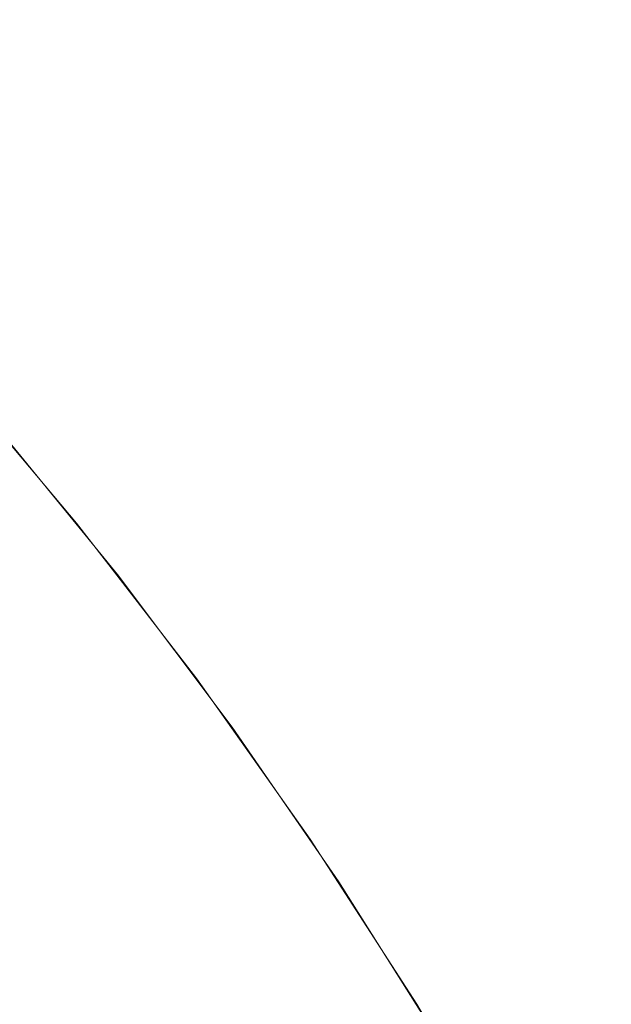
# Model space of a CAD drawing. Header units: centimetres. Extents: x -26 to 27.3, y 37.2 to 39.
# Tile 192 of 256: x -8.0832 to -8.0704, y 38.9525 to 38.9738. Entities that reach past the tile are written whole.
import ezdxf

# ---------------------------------------------------------------- set-up
doc = ezdxf.new("R2010")
doc.units = ezdxf.units.CM
doc.header["$LTSCALE"] = 2.54
doc.layers.add('Lucido design-1', color=7, linetype='Continuous')

# ---------------------------------------------------------------- blocks, each defined once
blk = doc.blocks.new('Gruppo-6-1')
at = {"color": 7, "linetype": 'Continuous', "lineweight": 9}
for points, invisible_edges in [([(-8.087428, 38.976471, -349.737549), (-8.085398, 38.976471, -349.732171), (-8.082556, 38.973772, -349.733313), (-8.08454, 38.973772, -349.73857)], 15), ([(-8.087428, 38.976471, -373.704312), (-8.085398, 38.976471, -373.698934), (-8.082556, 38.973772, -373.700076), (-8.08454, 38.973772, -373.705333)], 15), ([(-8.085398, 38.976471, -349.732171), (-8.083142, 38.976471, -349.726883), (-8.08035, 38.973772, -349.728145), (-8.082556, 38.973772, -349.733313)], 15), ([(-8.085398, 38.976471, -373.698934), (-8.083142, 38.976471, -373.693646), (-8.08035, 38.973772, -373.694908), (-8.082556, 38.973772, -373.700076)], 15), ([(-8.083142, 38.976471, -349.726883), (-8.080663, 38.976471, -349.721695), (-8.077928, 38.973772, -349.723075), (-8.08035, 38.973772, -349.728145)], 15), ([(-8.083142, 38.976471, -373.693646), (-8.080663, 38.976471, -373.688458), (-8.077928, 38.973772, -373.689838), (-8.08035, 38.973772, -373.694908)], 15), ([(-8.080663, 38.976471, -349.721695), (-8.077966, 38.976471, -349.716618), (-8.075292, 38.973772, -349.718112), (-8.077928, 38.973772, -349.723075)], 15), ([(-8.080663, 38.976471, -373.688458), (-8.077966, 38.976471, -373.683381), (-8.075292, 38.973772, -373.684875), (-8.077928, 38.973772, -373.689838)], 15), ([(-8.077966, 38.976471, -349.716618), (-8.075057, 38.976471, -349.71166), (-8.072448, 38.973772, -349.713266), (-8.075292, 38.973772, -349.718112)], 15), ([(-8.077966, 38.976471, -373.683381), (-8.075057, 38.976471, -373.678423), (-8.072448, 38.973772, -373.680029), (-8.075292, 38.973772, -373.684875)], 15), ([(-8.075057, 38.976471, -349.71166), (-8.071939, 38.976471, -349.706829), (-8.069401, 38.973772, -349.708545), (-8.072448, 38.973772, -349.713266)], 15), ([(-8.075057, 38.976471, -373.678423), (-8.071939, 38.976471, -373.673592), (-8.069401, 38.973772, -373.675308), (-8.072448, 38.973772, -373.680029)], 15), ([(-8.071939, 38.976471, -349.706829), (-8.068619, 38.976471, -349.702135), (-8.066156, 38.973772, -349.703957), (-8.069401, 38.973772, -349.708545)], 15), ([(-8.071939, 38.976471, -373.673592), (-8.068619, 38.976471, -373.668898), (-8.066156, 38.973772, -373.67072), (-8.069401, 38.973772, -373.675308)], 15), ([(27.240266, 38.970937, -349.31207), (27.240266, 38.973839, -349.315108), (-25.859734, 38.973839, -349.315108), (-25.859734, 38.970937, -349.31207)], 10), ([(27.240266, 38.970937, -373.278833), (27.240266, 38.973839, -373.281871), (-25.859734, 38.973839, -373.281871), (-25.859734, 38.970937, -373.278833)], 10), ([(-8.086299, 38.973772, -349.743907), (-8.08454, 38.973772, -349.73857), (-8.08176, 38.970952, -349.739552), (-8.08348, 38.970952, -349.74477)], 15), ([(-8.086299, 38.973772, -373.71067), (-8.08454, 38.973772, -373.705333), (-8.08176, 38.970952, -373.706315), (-8.08348, 38.970952, -373.711533)], 15), ([(-8.08454, 38.973772, -349.73857), (-8.082556, 38.973772, -349.733313), (-8.07982, 38.970952, -349.734412), (-8.08176, 38.970952, -349.739552)], 15), ([(-8.08454, 38.973772, -373.705333), (-8.082556, 38.973772, -373.700076), (-8.07982, 38.970952, -373.701175), (-8.08176, 38.970952, -373.706315)], 15), ([(-8.082556, 38.973772, -349.733313), (-8.08035, 38.973772, -349.728145), (-8.077664, 38.970952, -349.729359), (-8.07982, 38.970952, -349.734412)], 15), ([(-8.082556, 38.973772, -373.700076), (-8.08035, 38.973772, -373.694908), (-8.077664, 38.970952, -373.696122), (-8.07982, 38.970952, -373.701175)], 15), ([(-8.08035, 38.973772, -349.728145), (-8.077928, 38.973772, -349.723075), (-8.075295, 38.970952, -349.724402), (-8.077664, 38.970952, -349.729359)], 15), ([(-8.08035, 38.973772, -373.694908), (-8.077928, 38.973772, -373.689838), (-8.075295, 38.970952, -373.691165), (-8.077664, 38.970952, -373.696122)], 15), ([(-8.077928, 38.973772, -349.723075), (-8.075292, 38.973772, -349.718112), (-8.072718, 38.970952, -349.71955), (-8.075295, 38.970952, -349.724402)], 15), ([(-8.077928, 38.973772, -373.689838), (-8.075292, 38.973772, -373.684875), (-8.072718, 38.970952, -373.686313), (-8.075295, 38.970952, -373.691165)], 15), ([(-8.075292, 38.973772, -349.718112), (-8.072448, 38.973772, -349.713266), (-8.069938, 38.970952, -349.714811), (-8.072718, 38.970952, -349.71955)], 15), ([(-8.075292, 38.973772, -373.684875), (-8.072448, 38.973772, -373.680029), (-8.069938, 38.970952, -373.681574), (-8.072718, 38.970952, -373.686313)], 15), ([(-8.072448, 38.973772, -349.713266), (-8.069401, 38.973772, -349.708545), (-8.066959, 38.970952, -349.710195), (-8.069938, 38.970952, -349.714811)], 15), ([(-8.072448, 38.973772, -373.680029), (-8.069401, 38.973772, -373.675308), (-8.066959, 38.970952, -373.676958), (-8.069938, 38.970952, -373.681574)], 15), ([(-25.859734, 38.970937, -349.31207), (-25.859734, 38.97082, -349.311958), (27.240266, 38.97082, -349.311958), (27.240266, 38.970937, -349.31207)], 10), ([(-25.859734, 38.970937, -373.278833), (-25.859734, 38.97082, -373.278721), (27.240266, 38.97082, -373.278721), (27.240266, 38.970937, -373.278833)], 10), ([(-8.086248, 38.970952, -349.755401), (-8.084977, 38.970952, -349.750056), (-8.08224, 38.968017, -349.750768), (-8.083484, 38.968017, -349.755997)], 15), ([(-8.086248, 38.970952, -373.722164), (-8.084977, 38.970952, -373.716819), (-8.08224, 38.968017, -373.717532), (-8.083484, 38.968017, -373.72276)], 15), ([(-8.084977, 38.970952, -349.750056), (-8.08348, 38.970952, -349.74477), (-8.080776, 38.968017, -349.745598), (-8.08224, 38.968017, -349.750768)], 15), ([(-8.084977, 38.970952, -373.716819), (-8.08348, 38.970952, -373.711533), (-8.080776, 38.968017, -373.712361), (-8.08224, 38.968017, -373.717532)], 15), ([(-8.08348, 38.970952, -349.74477), (-8.08176, 38.970952, -349.739552), (-8.079094, 38.968017, -349.740494), (-8.080776, 38.968017, -349.745598)], 15), ([(-8.08348, 38.970952, -373.711533), (-8.08176, 38.970952, -373.706315), (-8.079094, 38.968017, -373.707257), (-8.080776, 38.968017, -373.712361)], 15), ([(-8.08176, 38.970952, -349.739552), (-8.07982, 38.970952, -349.734412), (-8.077196, 38.968017, -349.735466), (-8.079094, 38.968017, -349.740494)], 15), ([(-8.08176, 38.970952, -373.706315), (-8.07982, 38.970952, -373.701175), (-8.077196, 38.968017, -373.702229), (-8.079094, 38.968017, -373.707257)], 15), ([(-8.07982, 38.970952, -349.734412), (-8.077664, 38.970952, -349.729359), (-8.075087, 38.968017, -349.730524), (-8.077196, 38.968017, -349.735466)], 15), ([(-8.07982, 38.970952, -373.701175), (-8.077664, 38.970952, -373.696122), (-8.075087, 38.968017, -373.697287), (-8.077196, 38.968017, -373.702229)], 15), ([(-8.077664, 38.970952, -349.729359), (-8.075295, 38.970952, -349.724402), (-8.07277, 38.968017, -349.725675), (-8.075087, 38.968017, -349.730524)], 15), ([(-8.077664, 38.970952, -373.696122), (-8.075295, 38.970952, -373.691165), (-8.07277, 38.968017, -373.692438), (-8.075087, 38.968017, -373.697287)], 15), ([(-8.075295, 38.970952, -349.724402), (-8.072718, 38.970952, -349.71955), (-8.07025, 38.968017, -349.720929), (-8.07277, 38.968017, -349.725675)], 15), ([(-8.075295, 38.970952, -373.691165), (-8.072718, 38.970952, -373.686313), (-8.07025, 38.968017, -373.687692), (-8.07277, 38.968017, -373.692438)], 15), ([(-8.072718, 38.970952, -349.71955), (-8.069938, 38.970952, -349.714811), (-8.06753, 38.968017, -349.716294), (-8.07025, 38.968017, -349.720929)], 15), ([(-8.072718, 38.970952, -373.686313), (-8.069938, 38.970952, -373.681574), (-8.06753, 38.968017, -373.683057), (-8.07025, 38.968017, -373.687692)], 15), ([(27.240266, 38.967894, -349.309144), (27.240266, 38.97082, -349.311958), (-25.859734, 38.97082, -349.311958), (-25.859734, 38.967894, -349.309144)], 10), ([(27.240266, 38.967894, -373.275907), (27.240266, 38.97082, -373.278721), (-25.859734, 38.97082, -373.278721), (-25.859734, 38.967894, -373.275907)], 10), ([(-8.085869, 38.968017, -349.771931), (-8.0853, 38.968017, -349.766587), (-8.082618, 38.964973, -349.766931), (-8.083175, 38.964973, -349.77216)], 15), ([(-8.085869, 38.968017, -373.738694), (-8.0853, 38.968017, -373.73335), (-8.082618, 38.964973, -373.733694), (-8.083175, 38.964973, -373.738923)], 15), ([(-8.0853, 38.968017, -349.766587), (-8.084504, 38.968017, -349.761273), (-8.08184, 38.964973, -349.76173), (-8.082618, 38.964973, -349.766931)], 15), ([(-8.0853, 38.968017, -373.73335), (-8.084504, 38.968017, -373.728036), (-8.08184, 38.964973, -373.728493), (-8.082618, 38.964973, -373.733694)], 15), ([(-8.084504, 38.968017, -349.761273), (-8.083484, 38.968017, -349.755997), (-8.080841, 38.964973, -349.756566), (-8.08184, 38.964973, -349.76173)], 15), ([(-8.084504, 38.968017, -373.728036), (-8.083484, 38.968017, -373.72276), (-8.080841, 38.964973, -373.723329), (-8.08184, 38.964973, -373.728493)], 15), ([(-8.083484, 38.968017, -349.755997), (-8.08224, 38.968017, -349.750768), (-8.079624, 38.964973, -349.75145), (-8.080841, 38.964973, -349.756566)], 15), ([(-8.083484, 38.968017, -373.72276), (-8.08224, 38.968017, -373.717532), (-8.079624, 38.964973, -373.718213), (-8.080841, 38.964973, -373.723329)], 15), ([(-8.08224, 38.968017, -349.750768), (-8.080776, 38.968017, -349.745598), (-8.078191, 38.964973, -349.746389), (-8.079624, 38.964973, -349.75145)], 15), ([(-8.08224, 38.968017, -373.717532), (-8.080776, 38.968017, -373.712361), (-8.078191, 38.964973, -373.713153), (-8.079624, 38.964973, -373.718213)], 15), ([(-8.080776, 38.968017, -349.745598), (-8.079094, 38.968017, -349.740494), (-8.076545, 38.964973, -349.741395), (-8.078191, 38.964973, -349.746389)], 15), ([(-8.080776, 38.968017, -373.712361), (-8.079094, 38.968017, -373.707257), (-8.076545, 38.964973, -373.708158), (-8.078191, 38.964973, -373.713153)], 15), ([(-8.079094, 38.968017, -349.740494), (-8.077196, 38.968017, -349.735466), (-8.074688, 38.964973, -349.736474), (-8.076545, 38.964973, -349.741395)], 15), ([(-8.079094, 38.968017, -373.707257), (-8.077196, 38.968017, -373.702229), (-8.074688, 38.964973, -373.703237), (-8.076545, 38.964973, -373.708158)], 15), ([(-8.077196, 38.968017, -349.735466), (-8.075087, 38.968017, -349.730524), (-8.072624, 38.964973, -349.731637), (-8.074688, 38.964973, -349.736474)], 15), ([(-8.077196, 38.968017, -373.702229), (-8.075087, 38.968017, -373.697287), (-8.072624, 38.964973, -373.6984), (-8.074688, 38.964973, -373.703237)], 15), ([(-8.075087, 38.968017, -349.730524), (-8.07277, 38.968017, -349.725675), (-8.070356, 38.964973, -349.726892), (-8.072624, 38.964973, -349.731637)], 15), ([(-8.075087, 38.968017, -373.697287), (-8.07277, 38.968017, -373.692438), (-8.070356, 38.964973, -373.693655), (-8.072624, 38.964973, -373.6984)], 15), ([(-8.07277, 38.968017, -349.725675), (-8.07025, 38.968017, -349.720929), (-8.06789, 38.964973, -349.722247), (-8.070356, 38.964973, -349.726892)], 15), ([(-8.07277, 38.968017, -373.692438), (-8.07025, 38.968017, -373.687692), (-8.06789, 38.964973, -373.68901), (-8.070356, 38.964973, -373.693655)], 15), ([(-25.859734, 38.967894, -349.309144), (-25.859734, 38.967667, -349.308943), (27.240266, 38.967667, -349.308943), (27.240266, 38.967894, -349.309144)], 10), ([(-25.859734, 38.967894, -373.275907), (-25.859734, 38.967667, -373.275706), (27.240266, 38.967667, -373.275706), (27.240266, 38.967894, -373.275907)], 10), ([(27.240266, 38.964726, -349.306345), (27.240266, 38.967667, -349.308943), (-25.859734, 38.967667, -349.308943), (-25.859734, 38.964726, -349.306345)], 10), ([(27.240266, 38.964726, -373.273108), (27.240266, 38.967667, -373.275706), (-25.859734, 38.967667, -373.275706), (-25.859734, 38.964726, -373.273108)], 10), ([(-8.084738, 38.966117, -349.987027), (-8.082004, 38.962874, -349.987027), (-8.082211, 38.962707, -349.991159), (-8.084938, 38.965941, -349.991159)], 15), ([(-8.084738, 38.966117, -373.95379), (-8.082004, 38.962874, -373.95379), (-8.082211, 38.962707, -373.957922), (-8.084938, 38.965941, -373.957922)], 15), ([(-8.083638, 38.964959, -349.982667), (-8.08193, 38.962934, -349.982667), (-8.082004, 38.962874, -349.987027), (-8.084738, 38.966117, -349.987027)], 14), ([(-8.083638, 38.964959, -373.94943), (-8.08193, 38.962934, -373.94943), (-8.082004, 38.962874, -373.95379), (-8.084738, 38.966117, -373.95379)], 14), ([(-8.084938, 38.965941, -349.991159), (-8.082211, 38.962707, -349.991159), (-8.082551, 38.962433, -349.995273), (-8.085265, 38.965652, -349.995273)], 15), ([(-8.084938, 38.965941, -373.957922), (-8.082211, 38.962707, -373.957922), (-8.082551, 38.962433, -373.962036), (-8.085265, 38.965652, -373.962036)], 15), ([(-8.085265, 38.965652, -349.995273), (-8.082551, 38.962433, -349.995273), (-8.083022, 38.962052, -349.999363), (-8.08572, 38.965252, -349.999363)], 15), ([(-8.085265, 38.965652, -373.962036), (-8.082551, 38.962433, -373.962036), (-8.083022, 38.962052, -373.966126), (-8.08572, 38.965252, -373.966126)], 15), ([(-8.08572, 38.965252, -349.999363), (-8.083022, 38.962052, -349.999363), (-8.083624, 38.961566, -350.00342), (-8.086301, 38.964741, -350.00342)], 15), ([(-8.08572, 38.965252, -373.966126), (-8.083022, 38.962052, -373.966126), (-8.083624, 38.961566, -373.970183), (-8.086301, 38.964741, -373.970183)], 15), ([(-8.08193, 38.962934, -349.982667), (-8.083638, 38.964959, -349.982667), (-8.083622, 38.964973, -349.782667)], 10), ([(-8.08193, 38.962934, -373.94943), (-8.083638, 38.964959, -373.94943), (-8.083622, 38.964973, -373.74943)], 10), ([(-8.083622, 38.964973, -349.782667), (-8.081047, 38.961824, -349.782667), (-8.08193, 38.962934, -349.982667)], 10), ([(-8.083622, 38.964973, -349.782667), (-8.08351, 38.964973, -349.777409), (-8.080937, 38.961824, -349.777518), (-8.081047, 38.961824, -349.782667)], 7), ([(-8.083622, 38.964973, -373.74943), (-8.081047, 38.961824, -373.74943), (-8.08193, 38.962934, -373.94943)], 10), ([(-8.083622, 38.964973, -373.74943), (-8.08351, 38.964973, -373.744172), (-8.080937, 38.961824, -373.744281), (-8.081047, 38.961824, -373.74943)], 7), ([(-8.08351, 38.964973, -349.777409), (-8.083175, 38.964973, -349.77216), (-8.08061, 38.961824, -349.772379), (-8.080937, 38.961824, -349.777518)], 15), ([(-8.08351, 38.964973, -373.744172), (-8.083175, 38.964973, -373.738923), (-8.08061, 38.961824, -373.739142), (-8.080937, 38.961824, -373.744281)], 15), ([(-8.083175, 38.964973, -349.77216), (-8.082618, 38.964973, -349.766931), (-8.080064, 38.961824, -349.767258), (-8.08061, 38.961824, -349.772379)], 15), ([(-8.083175, 38.964973, -373.738923), (-8.082618, 38.964973, -373.733694), (-8.080064, 38.961824, -373.734021), (-8.08061, 38.961824, -373.739142)], 15), ([(-8.082618, 38.964973, -349.766931), (-8.08184, 38.964973, -349.76173), (-8.079302, 38.961824, -349.762165), (-8.080064, 38.961824, -349.767258)], 15), ([(-8.082618, 38.964973, -373.733694), (-8.08184, 38.964973, -373.728493), (-8.079302, 38.961824, -373.728928), (-8.080064, 38.961824, -373.734021)], 15), ([(-8.08184, 38.964973, -349.76173), (-8.080841, 38.964973, -349.756566), (-8.078324, 38.961824, -349.757109), (-8.079302, 38.961824, -349.762165)], 15), ([(-8.08184, 38.964973, -373.728493), (-8.080841, 38.964973, -373.723329), (-8.078324, 38.961824, -373.723872), (-8.079302, 38.961824, -373.728928)], 15), ([(-8.080841, 38.964973, -349.756566), (-8.079624, 38.964973, -349.75145), (-8.077132, 38.961824, -349.752098), (-8.078324, 38.961824, -349.757109)], 15), ([(-8.080841, 38.964973, -373.723329), (-8.079624, 38.964973, -373.718213), (-8.077132, 38.961824, -373.718861), (-8.078324, 38.961824, -373.723872)], 15), ([(-8.079624, 38.964973, -349.75145), (-8.078191, 38.964973, -349.746389), (-8.075729, 38.961824, -349.747143), (-8.077132, 38.961824, -349.752098)], 15), ([(-8.079624, 38.964973, -373.718213), (-8.078191, 38.964973, -373.713153), (-8.075729, 38.961824, -373.713906), (-8.077132, 38.961824, -373.718861)], 15), ([(-8.078191, 38.964973, -349.746389), (-8.076545, 38.964973, -349.741395), (-8.074117, 38.961824, -349.742252), (-8.075729, 38.961824, -349.747143)], 15), ([(-8.078191, 38.964973, -373.713153), (-8.076545, 38.964973, -373.708158), (-8.074117, 38.961824, -373.709016), (-8.075729, 38.961824, -373.713906)], 15), ([(-8.076545, 38.964973, -349.741395), (-8.074688, 38.964973, -349.736474), (-8.072299, 38.961824, -349.737434), (-8.074117, 38.961824, -349.742252)], 15), ([(-8.076545, 38.964973, -373.708158), (-8.074688, 38.964973, -373.703237), (-8.072299, 38.961824, -373.704197), (-8.074117, 38.961824, -373.709016)], 15), ([(-8.074688, 38.964973, -349.736474), (-8.072624, 38.964973, -349.731637), (-8.070278, 38.961824, -349.732698), (-8.072299, 38.961824, -349.737434)], 15), ([(-8.074688, 38.964973, -373.703237), (-8.072624, 38.964973, -373.6984), (-8.070278, 38.961824, -373.699461), (-8.072299, 38.961824, -373.704197)], 15), ([(-8.072624, 38.964973, -349.731637), (-8.070356, 38.964973, -349.726892), (-8.068057, 38.961824, -349.728051), (-8.070278, 38.961824, -349.732698)], 15), ([(-8.072624, 38.964973, -373.6984), (-8.070356, 38.964973, -373.693655), (-8.068057, 38.961824, -373.694814), (-8.070278, 38.961824, -373.699461)], 15), ([(-25.859734, 38.964726, -349.306345), (-25.859734, 38.964386, -349.306069), (27.240266, 38.964386, -349.306069), (27.240266, 38.964726, -349.306345)], 10), ([(-25.859734, 38.964726, -373.273108), (-25.859734, 38.964386, -373.272832), (27.240266, 38.964386, -373.272832), (27.240266, 38.964726, -373.273108)], 10), ([(27.240266, 38.961457, -349.303693), (27.240266, 38.964386, -349.306069), (-25.859734, 38.964386, -349.306069), (-25.859734, 38.961457, -349.303693)], 10), ([(27.240266, 38.961457, -373.270457), (27.240266, 38.964386, -373.272832), (-25.859734, 38.964386, -373.272832), (-25.859734, 38.961457, -373.270457)], 10), ([(-8.082004, 38.962874, -349.987027), (-8.07941, 38.959519, -349.987027), (-8.079624, 38.959361, -349.991159), (-8.082211, 38.962707, -349.991159)], 15), ([(-8.082004, 38.962874, -373.95379), (-8.07941, 38.959519, -373.95379), (-8.079624, 38.959361, -373.957922), (-8.082211, 38.962707, -373.957922)], 15), ([(-8.082004, 38.962874, -349.987027), (-8.08193, 38.962934, -349.982667), (-8.081063, 38.961812, -349.982667)], 9), ([(-8.082004, 38.962874, -373.95379), (-8.08193, 38.962934, -373.94943), (-8.081063, 38.961812, -373.94943)], 9), ([(-8.081063, 38.961812, -349.982667), (-8.079334, 38.959575, -349.982667), (-8.07941, 38.959519, -349.987027), (-8.082004, 38.962874, -349.987027)], 14), ([(-8.081063, 38.961812, -373.94943), (-8.079334, 38.959575, -373.94943), (-8.07941, 38.959519, -373.95379), (-8.082004, 38.962874, -373.95379)], 14), ([(-8.081047, 38.961824, -349.782667), (-8.081063, 38.961812, -349.982667), (-8.08193, 38.962934, -349.982667)], 9), ([(-8.081047, 38.961824, -373.74943), (-8.081063, 38.961812, -373.94943), (-8.08193, 38.962934, -373.94943)], 9), ([(-8.082211, 38.962707, -349.991159), (-8.079624, 38.959361, -349.991159), (-8.079975, 38.959101, -349.995273), (-8.082551, 38.962433, -349.995273)], 15), ([(-8.082211, 38.962707, -373.957922), (-8.079624, 38.959361, -373.957922), (-8.079975, 38.959101, -373.962036), (-8.082551, 38.962433, -373.962036)], 15), ([(-8.082551, 38.962433, -349.995273), (-8.079975, 38.959101, -349.995273), (-8.080463, 38.958741, -349.999363), (-8.083022, 38.962052, -349.999363)], 15), ([(-8.082551, 38.962433, -373.962036), (-8.079975, 38.959101, -373.962036), (-8.080463, 38.958741, -373.966126), (-8.083022, 38.962052, -373.966126)], 15), ([(-8.083022, 38.962052, -349.999363), (-8.080463, 38.958741, -349.999363), (-8.081084, 38.958281, -350.00342), (-8.083624, 38.961566, -350.00342)], 15), ([(-8.083022, 38.962052, -373.966126), (-8.080463, 38.958741, -373.966126), (-8.081084, 38.958281, -373.970183), (-8.083624, 38.961566, -373.970183)], 15), ([(-8.079334, 38.959575, -349.982667), (-8.081063, 38.961812, -349.982667), (-8.081047, 38.961824, -349.782667)], 10), ([(-8.079334, 38.959575, -373.94943), (-8.081063, 38.961812, -373.94943), (-8.081047, 38.961824, -373.74943)], 10), ([(-8.081047, 38.961824, -349.782667), (-8.07857, 38.958528, -349.782667), (-8.079334, 38.959575, -349.982667)], 10), ([(-8.081047, 38.961824, -349.782667), (-8.080937, 38.961824, -349.777518), (-8.078462, 38.958528, -349.777623), (-8.07857, 38.958528, -349.782667)], 7), ([(-8.081047, 38.961824, -373.74943), (-8.07857, 38.958528, -373.74943), (-8.079334, 38.959575, -373.94943)], 10), ([(-8.081047, 38.961824, -373.74943), (-8.080937, 38.961824, -373.744281), (-8.078462, 38.958528, -373.744386), (-8.07857, 38.958528, -373.74943)], 7), ([(-8.080937, 38.961824, -349.777518), (-8.08061, 38.961824, -349.772379), (-8.078141, 38.958528, -349.772589), (-8.078462, 38.958528, -349.777623)], 15), ([(-8.080937, 38.961824, -373.744281), (-8.08061, 38.961824, -373.739142), (-8.078141, 38.958528, -373.739352), (-8.078462, 38.958528, -373.744386)], 15), ([(-8.08061, 38.961824, -349.772379), (-8.080064, 38.961824, -349.767258), (-8.077607, 38.958528, -349.767572), (-8.078141, 38.958528, -349.772589)], 15), ([(-8.08061, 38.961824, -373.739142), (-8.080064, 38.961824, -373.734021), (-8.077607, 38.958528, -373.734335), (-8.078141, 38.958528, -373.739352)], 15), ([(-8.080064, 38.961824, -349.767258), (-8.079302, 38.961824, -349.762165), (-8.07686, 38.958528, -349.762583), (-8.077607, 38.958528, -349.767572)], 15), ([(-8.080064, 38.961824, -373.734021), (-8.079302, 38.961824, -373.728928), (-8.07686, 38.958528, -373.729346), (-8.077607, 38.958528, -373.734335)], 15), ([(-8.079302, 38.961824, -349.762165), (-8.078324, 38.961824, -349.757109), (-8.075902, 38.958528, -349.75763), (-8.07686, 38.958528, -349.762583)], 15), ([(-8.079302, 38.961824, -373.728928), (-8.078324, 38.961824, -373.723872), (-8.075902, 38.958528, -373.724393), (-8.07686, 38.958528, -373.729346)], 15), ([(-8.078324, 38.961824, -349.757109), (-8.077132, 38.961824, -349.752098), (-8.074735, 38.958528, -349.752723), (-8.075902, 38.958528, -349.75763)], 15), ([(-8.078324, 38.961824, -373.723872), (-8.077132, 38.961824, -373.718861), (-8.074735, 38.958528, -373.719486), (-8.075902, 38.958528, -373.724393)], 15), ([(-8.077132, 38.961824, -349.752098), (-8.075729, 38.961824, -349.747143), (-8.073361, 38.958528, -349.747869), (-8.074735, 38.958528, -349.752723)], 15), ([(-8.077132, 38.961824, -373.718861), (-8.075729, 38.961824, -373.713906), (-8.073361, 38.958528, -373.714632), (-8.074735, 38.958528, -373.719486)], 15), ([(-8.075729, 38.961824, -349.747143), (-8.074117, 38.961824, -349.742252), (-8.071781, 38.958528, -349.743078), (-8.073361, 38.958528, -349.747869)], 15), ([(-8.075729, 38.961824, -373.713906), (-8.074117, 38.961824, -373.709016), (-8.071781, 38.958528, -373.709841), (-8.073361, 38.958528, -373.714632)], 15), ([(-8.074117, 38.961824, -349.742252), (-8.072299, 38.961824, -349.737434), (-8.07, 38.958528, -349.738358), (-8.071781, 38.958528, -349.743078)], 15), ([(-8.074117, 38.961824, -373.709016), (-8.072299, 38.961824, -373.704197), (-8.07, 38.958528, -373.705121), (-8.071781, 38.958528, -373.709841)], 15), ([(-8.072299, 38.961824, -349.737434), (-8.070278, 38.961824, -349.732698), (-8.06802, 38.958528, -349.733718), (-8.07, 38.958528, -349.738358)], 15), ([(-8.072299, 38.961824, -373.704197), (-8.070278, 38.961824, -373.699461), (-8.06802, 38.958528, -373.700481), (-8.07, 38.958528, -373.705121)], 15), ([(-8.083624, 38.961566, -350.00342), (-8.081084, 38.958281, -350.00342), (-8.08184, 38.957722, -350.007438), (-8.084355, 38.960976, -350.007438)], 15), ([(-8.083624, 38.961566, -373.970183), (-8.081084, 38.958281, -373.970183), (-8.08184, 38.957722, -373.974201), (-8.084355, 38.960976, -373.974201)], 15), ([(-25.859734, 38.961457, -349.303693), (-25.859734, 38.960985, -349.303335), (27.240266, 38.960985, -349.303335), (27.240266, 38.961457, -349.303693)], 10), ([(-25.859734, 38.961457, -373.270457), (-25.859734, 38.960985, -373.270098), (27.240266, 38.960985, -373.270098), (27.240266, 38.961457, -373.270457)], 10), ([(27.240266, 38.959662, -349.302331), (27.240266, 38.960985, -349.303335), (-25.859734, 38.960985, -349.303335), (-25.859734, 38.959662, -349.302331)], 10), ([(27.240266, 38.959662, -373.269094), (27.240266, 38.960985, -373.270098), (-25.859734, 38.960985, -373.270098), (-25.859734, 38.959662, -373.269094)], 10), ([(-8.084355, 38.960976, -350.007438), (-8.08184, 38.957722, -350.007438), (-8.082727, 38.957066, -350.011411), (-8.085214, 38.960283, -350.011411)], 15), ([(-8.084355, 38.960976, -373.974201), (-8.08184, 38.957722, -373.974201), (-8.082727, 38.957066, -373.978174), (-8.085214, 38.960283, -373.978174)], 15), ([(-8.085214, 38.960283, -350.011411), (-8.082727, 38.957066, -350.011411), (-8.083744, 38.956313, -350.015332), (-8.086198, 38.959488, -350.015332)], 15), ([(-8.085214, 38.960283, -373.978174), (-8.082727, 38.957066, -373.978174), (-8.083744, 38.956313, -373.982095), (-8.086198, 38.959488, -373.982095)], 15), ([(-25.859734, 38.959662, -349.302331), (-25.859734, 38.957458, -349.300768), (27.240266, 38.957458, -349.300768), (27.240266, 38.959662, -349.302331)], 10), ([(-25.859734, 38.959662, -373.269094), (-25.859734, 38.957458, -373.267531), (27.240266, 38.957458, -373.267531), (27.240266, 38.959662, -373.269094)], 10), ([(-8.07941, 38.959519, -349.987027), (-8.076962, 38.956056, -349.987027), (-8.077182, 38.955907, -349.991159), (-8.079624, 38.959361, -349.991159)], 15), ([(-8.07941, 38.959519, -373.95379), (-8.076962, 38.956056, -373.95379), (-8.077182, 38.955907, -373.957922), (-8.079624, 38.959361, -373.957922)], 15), ([(-8.07941, 38.959519, -349.987027), (-8.079334, 38.959575, -349.982667), (-8.078585, 38.958516, -349.982667)], 9), ([(-8.07941, 38.959519, -373.95379), (-8.079334, 38.959575, -373.94943), (-8.078585, 38.958516, -373.94943)], 9), ([(-8.078585, 38.958516, -349.982667), (-8.076883, 38.956109, -349.982667), (-8.076962, 38.956056, -349.987027), (-8.07941, 38.959519, -349.987027)], 14), ([(-8.078585, 38.958516, -373.94943), (-8.076883, 38.956109, -373.94943), (-8.076962, 38.956056, -373.95379), (-8.07941, 38.959519, -373.95379)], 14), ([(-8.07857, 38.958528, -349.782667), (-8.078585, 38.958516, -349.982667), (-8.079334, 38.959575, -349.982667)], 9), ([(-8.07857, 38.958528, -373.74943), (-8.078585, 38.958516, -373.94943), (-8.079334, 38.959575, -373.94943)], 9), ([(-8.079624, 38.959361, -349.991159), (-8.077182, 38.955907, -349.991159), (-8.077544, 38.955663, -349.995273), (-8.079975, 38.959101, -349.995273)], 15), ([(-8.079624, 38.959361, -373.957922), (-8.077182, 38.955907, -373.957922), (-8.077544, 38.955663, -373.962036), (-8.079975, 38.959101, -373.962036)], 15), ([(-8.079975, 38.959101, -349.995273), (-8.077544, 38.955663, -349.995273), (-8.078046, 38.955323, -349.999363), (-8.080463, 38.958741, -349.999363)], 15), ([(-8.079975, 38.959101, -373.962036), (-8.077544, 38.955663, -373.962036), (-8.078046, 38.955323, -373.966126), (-8.080463, 38.958741, -373.966126)], 15), ([(-8.080463, 38.958741, -349.999363), (-8.078046, 38.955323, -349.999363), (-8.078687, 38.95489, -350.00342), (-8.081084, 38.958281, -350.00342)], 15), ([(-8.080463, 38.958741, -373.966126), (-8.078046, 38.955323, -373.966126), (-8.078687, 38.95489, -373.970183), (-8.081084, 38.958281, -373.970183)], 15), ([(-8.076883, 38.956109, -349.982667), (-8.078585, 38.958516, -349.982667), (-8.07857, 38.958528, -349.782667)], 10), ([(-8.076883, 38.956109, -373.94943), (-8.078585, 38.958516, -373.94943), (-8.07857, 38.958528, -373.74943)], 10), ([(-8.07857, 38.958528, -349.782667), (-8.076266, 38.955186, -349.782667), (-8.076883, 38.956109, -349.982667)], 10), ([(-8.07857, 38.958528, -349.782667), (-8.078462, 38.958528, -349.777623), (-8.076161, 38.955186, -349.777721), (-8.076266, 38.955186, -349.782667)], 7), ([(-8.07857, 38.958528, -373.74943), (-8.076266, 38.955186, -373.74943), (-8.076883, 38.956109, -373.94943)], 10), ([(-8.07857, 38.958528, -373.74943), (-8.078462, 38.958528, -373.744386), (-8.076161, 38.955186, -373.744484), (-8.076266, 38.955186, -373.74943)], 7), ([(-8.078462, 38.958528, -349.777623), (-8.078141, 38.958528, -349.772589), (-8.075846, 38.955186, -349.772784), (-8.076161, 38.955186, -349.777721)], 15), ([(-8.078462, 38.958528, -373.744386), (-8.078141, 38.958528, -373.739352), (-8.075846, 38.955186, -373.739547), (-8.076161, 38.955186, -373.744484)], 15), ([(-8.078141, 38.958528, -349.772589), (-8.077607, 38.958528, -349.767572), (-8.075322, 38.955186, -349.767865), (-8.075846, 38.955186, -349.772784)], 15), ([(-8.078141, 38.958528, -373.739352), (-8.077607, 38.958528, -373.734335), (-8.075322, 38.955186, -373.734628), (-8.075846, 38.955186, -373.739547)], 15), ([(-8.077607, 38.958528, -349.767572), (-8.07686, 38.958528, -349.762583), (-8.07459, 38.955186, -349.762973), (-8.075322, 38.955186, -349.767865)], 15), ([(-8.077607, 38.958528, -373.734335), (-8.07686, 38.958528, -373.729346), (-8.07459, 38.955186, -373.729736), (-8.075322, 38.955186, -373.734628)], 15), ([(-8.07686, 38.958528, -349.762583), (-8.075902, 38.958528, -349.75763), (-8.07365, 38.955186, -349.758116), (-8.07459, 38.955186, -349.762973)], 15), ([(-8.07686, 38.958528, -373.729346), (-8.075902, 38.958528, -373.724393), (-8.07365, 38.955186, -373.724879), (-8.07459, 38.955186, -373.729736)], 15), ([(-8.075902, 38.958528, -349.75763), (-8.074735, 38.958528, -349.752723), (-8.072506, 38.955186, -349.753303), (-8.07365, 38.955186, -349.758116)], 15), ([(-8.075902, 38.958528, -373.724393), (-8.074735, 38.958528, -373.719486), (-8.072506, 38.955186, -373.720066), (-8.07365, 38.955186, -373.724879)], 15), ([(-8.074735, 38.958528, -349.752723), (-8.073361, 38.958528, -349.747869), (-8.071158, 38.955186, -349.748543), (-8.072506, 38.955186, -349.753303)], 15), ([(-8.074735, 38.958528, -373.719486), (-8.073361, 38.958528, -373.714632), (-8.071158, 38.955186, -373.715306), (-8.072506, 38.955186, -373.720066)], 15), ([(-8.073361, 38.958528, -349.747869), (-8.071781, 38.958528, -349.743078), (-8.069609, 38.955186, -349.743845), (-8.071158, 38.955186, -349.748543)], 15), ([(-8.073361, 38.958528, -373.714632), (-8.071781, 38.958528, -373.709841), (-8.069609, 38.955186, -373.710608), (-8.071158, 38.955186, -373.715306)], 15), ([(-8.071781, 38.958528, -349.743078), (-8.07, 38.958528, -349.738358), (-8.067863, 38.955186, -349.739217), (-8.069609, 38.955186, -349.743845)], 15), ([(-8.071781, 38.958528, -373.709841), (-8.07, 38.958528, -373.705121), (-8.067863, 38.955186, -373.70598), (-8.069609, 38.955186, -373.710608)], 15), ([(-8.081084, 38.958281, -350.00342), (-8.078687, 38.95489, -350.00342), (-8.079465, 38.954364, -350.007438), (-8.08184, 38.957722, -350.007438)], 15), ([(-8.081084, 38.958281, -373.970183), (-8.078687, 38.95489, -373.970183), (-8.079465, 38.954364, -373.974201), (-8.08184, 38.957722, -373.974201)], 15), ([(-8.08184, 38.957722, -350.007438), (-8.079465, 38.954364, -350.007438), (-8.080379, 38.953746, -350.011411), (-8.082727, 38.957066, -350.011411)], 15), ([(-8.08184, 38.957722, -373.974201), (-8.079465, 38.954364, -373.974201), (-8.080379, 38.953746, -373.978174), (-8.082727, 38.957066, -373.978174)], 15), ([(27.240266, 38.956204, -349.29988), (27.240266, 38.957458, -349.300768), (-25.859734, 38.957458, -349.300768), (-25.859734, 38.956204, -349.29988)], 10), ([(27.240266, 38.956204, -373.266643), (27.240266, 38.957458, -373.267531), (-25.859734, 38.957458, -373.267531), (-25.859734, 38.956204, -373.266643)], 10), ([(-8.082727, 38.957066, -350.011411), (-8.080379, 38.953746, -350.011411), (-8.081428, 38.953038, -350.015332), (-8.083744, 38.956313, -350.015332)], 15), ([(-8.082727, 38.957066, -373.978174), (-8.080379, 38.953746, -373.978174), (-8.081428, 38.953038, -373.982095), (-8.083744, 38.956313, -373.982095)], 15), ([(-8.083744, 38.956313, -350.015332), (-8.081428, 38.953038, -350.015332), (-8.082608, 38.95224, -350.019194), (-8.084889, 38.955466, -350.019194)], 15), ([(-8.083744, 38.956313, -373.982095), (-8.081428, 38.953038, -373.982095), (-8.082608, 38.95224, -373.985957), (-8.084889, 38.955466, -373.985957)], 15), ([(-25.859734, 38.956204, -349.29988), (-25.859734, 38.953831, -349.298344), (27.240266, 38.953831, -349.298344), (27.240266, 38.956204, -349.29988)], 10), ([(-25.859734, 38.956204, -373.266643), (-25.859734, 38.953831, -373.265107), (27.240266, 38.953831, -373.265107), (27.240266, 38.956204, -373.266643)], 10), ([(-8.076962, 38.956056, -349.987027), (-8.074662, 38.952493, -349.987027), (-8.074888, 38.952353, -349.991159), (-8.077182, 38.955907, -349.991159)], 15), ([(-8.076962, 38.956056, -373.95379), (-8.074662, 38.952493, -373.95379), (-8.074888, 38.952353, -373.957922), (-8.077182, 38.955907, -373.957922)], 15), ([(-8.076962, 38.956056, -349.987027), (-8.076883, 38.956109, -349.982667), (-8.076281, 38.955176, -349.982667)], 9), ([(-8.076962, 38.956056, -373.95379), (-8.076883, 38.956109, -373.94943), (-8.076281, 38.955176, -373.94943)], 9), ([(-8.076281, 38.955176, -349.982667), (-8.074581, 38.952543, -349.982667), (-8.074662, 38.952493, -349.987027), (-8.076962, 38.956056, -349.987027)], 14), ([(-8.076281, 38.955176, -373.94943), (-8.074581, 38.952543, -373.94943), (-8.074662, 38.952493, -373.95379), (-8.076962, 38.956056, -373.95379)], 14), ([(-8.076266, 38.955186, -349.782667), (-8.076281, 38.955176, -349.982667), (-8.076883, 38.956109, -349.982667)], 9), ([(-8.076266, 38.955186, -373.74943), (-8.076281, 38.955176, -373.94943), (-8.076883, 38.956109, -373.94943)], 9), ([(-8.077182, 38.955907, -349.991159), (-8.074888, 38.952353, -349.991159), (-8.07526, 38.952124, -349.995273), (-8.077544, 38.955663, -349.995273)], 15), ([(-8.077182, 38.955907, -373.957922), (-8.074888, 38.952353, -373.957922), (-8.07526, 38.952124, -373.962036), (-8.077544, 38.955663, -373.962036)], 15), ([(-8.077544, 38.955663, -349.995273), (-8.07526, 38.952124, -349.995273), (-8.075776, 38.951807, -349.999363), (-8.078046, 38.955323, -349.999363)], 15), ([(-8.077544, 38.955663, -373.962036), (-8.07526, 38.952124, -373.962036), (-8.075776, 38.951807, -373.966126), (-8.078046, 38.955323, -373.966126)], 15), ([(-8.084889, 38.955466, -350.019194), (-8.082608, 38.95224, -350.019194), (-8.083917, 38.951355, -350.02299), (-8.08616, 38.954527, -350.02299)], 15), ([(-8.084889, 38.955466, -373.985957), (-8.082608, 38.95224, -373.985957), (-8.083917, 38.951355, -373.989753), (-8.08616, 38.954527, -373.989753)], 15), ([(-8.078046, 38.955323, -349.999363), (-8.075776, 38.951807, -349.999363), (-8.076435, 38.951401, -350.00342), (-8.078687, 38.95489, -350.00342)], 15), ([(-8.078046, 38.955323, -373.966126), (-8.075776, 38.951807, -373.966126), (-8.076435, 38.951401, -373.970183), (-8.078687, 38.95489, -373.970183)], 15), ([(-8.074581, 38.952543, -349.982667), (-8.076281, 38.955176, -349.982667), (-8.076266, 38.955186, -349.782667)], 10), ([(-8.074581, 38.952543, -373.94943), (-8.076281, 38.955176, -373.94943), (-8.076266, 38.955186, -373.74943)], 10), ([(-8.074581, 38.952543, -349.982667), (-8.076266, 38.955186, -349.782667), (-8.074102, 38.951757, -349.782667)], 9), ([(-8.076266, 38.955186, -349.782667), (-8.076161, 38.955186, -349.777721), (-8.073999, 38.951757, -349.777813), (-8.074102, 38.951757, -349.782667)], 7), ([(-8.074581, 38.952543, -373.94943), (-8.076266, 38.955186, -373.74943), (-8.074102, 38.951757, -373.74943)], 9), ([(-8.076266, 38.955186, -373.74943), (-8.076161, 38.955186, -373.744484), (-8.073999, 38.951757, -373.744576), (-8.074102, 38.951757, -373.74943)], 7), ([(-8.076161, 38.955186, -349.777721), (-8.075846, 38.955186, -349.772784), (-8.07369, 38.951757, -349.772968), (-8.073999, 38.951757, -349.777813)], 15), ([(-8.076161, 38.955186, -373.744484), (-8.075846, 38.955186, -373.739547), (-8.07369, 38.951757, -373.739731), (-8.073999, 38.951757, -373.744576)], 15), ([(-8.075846, 38.955186, -349.772784), (-8.075322, 38.955186, -349.767865), (-8.073175, 38.951757, -349.76814), (-8.07369, 38.951757, -349.772968)], 15), ([(-8.075846, 38.955186, -373.739547), (-8.075322, 38.955186, -373.734628), (-8.073175, 38.951757, -373.734903), (-8.07369, 38.951757, -373.739731)], 15), ([(-8.075322, 38.955186, -349.767865), (-8.07459, 38.955186, -349.762973), (-8.072457, 38.951757, -349.763338), (-8.073175, 38.951757, -349.76814)], 15), ([(-8.075322, 38.955186, -373.734628), (-8.07459, 38.955186, -373.729736), (-8.072457, 38.951757, -373.730101), (-8.073175, 38.951757, -373.734903)], 15), ([(-8.07459, 38.955186, -349.762973), (-8.07365, 38.955186, -349.758116), (-8.071535, 38.951757, -349.758572), (-8.072457, 38.951757, -349.763338)], 15), ([(-8.07459, 38.955186, -373.729736), (-8.07365, 38.955186, -373.724879), (-8.071535, 38.951757, -373.725335), (-8.072457, 38.951757, -373.730101)], 15), ([(-8.07365, 38.955186, -349.758116), (-8.072506, 38.955186, -349.753303), (-8.070411, 38.951757, -349.753848), (-8.071535, 38.951757, -349.758572)], 15), ([(-8.07365, 38.955186, -373.724879), (-8.072506, 38.955186, -373.720066), (-8.070411, 38.951757, -373.720612), (-8.071535, 38.951757, -373.725335)], 15), ([(-8.072506, 38.955186, -349.753303), (-8.071158, 38.955186, -349.748543), (-8.069089, 38.951757, -349.749177), (-8.070411, 38.951757, -349.753848)], 15), ([(-8.072506, 38.955186, -373.720066), (-8.071158, 38.955186, -373.715306), (-8.069089, 38.951757, -373.71594), (-8.070411, 38.951757, -373.720612)], 15), ([(-8.071158, 38.955186, -349.748543), (-8.069609, 38.955186, -349.743845), (-8.067569, 38.951757, -349.744566), (-8.069089, 38.951757, -349.749177)], 15), ([(-8.071158, 38.955186, -373.715306), (-8.069609, 38.955186, -373.710608), (-8.067569, 38.951757, -373.711329), (-8.069089, 38.951757, -373.71594)], 15), ([(-8.078687, 38.95489, -350.00342), (-8.076435, 38.951401, -350.00342), (-8.077235, 38.950909, -350.007438), (-8.079465, 38.954364, -350.007438)], 15), ([(-8.078687, 38.95489, -373.970183), (-8.076435, 38.951401, -373.970183), (-8.077235, 38.950909, -373.974201), (-8.079465, 38.954364, -373.974201)], 15), ([(-8.079465, 38.954364, -350.007438), (-8.077235, 38.950909, -350.007438), (-8.078174, 38.95033, -350.011411), (-8.080379, 38.953746, -350.011411)], 15), ([(-8.079465, 38.954364, -373.974201), (-8.077235, 38.950909, -373.974201), (-8.078174, 38.95033, -373.978174), (-8.080379, 38.953746, -373.978174)], 15), ([(27.240266, 38.952641, -349.297574), (27.240266, 38.953831, -349.298344), (-25.859734, 38.953831, -349.298344), (-25.859734, 38.952641, -349.297574)], 10), ([(27.240266, 38.952641, -373.264337), (27.240266, 38.953831, -373.265107), (-25.859734, 38.953831, -373.265107), (-25.859734, 38.952641, -373.264337)], 10), ([(-8.080379, 38.953746, -350.011411), (-8.078174, 38.95033, -350.011411), (-8.079252, 38.949667, -350.015332), (-8.081428, 38.953038, -350.015332)], 15), ([(-8.080379, 38.953746, -373.978174), (-8.078174, 38.95033, -373.978174), (-8.079252, 38.949667, -373.982095), (-8.081428, 38.953038, -373.982095)], 15), ([(-8.081428, 38.953038, -350.015332), (-8.079252, 38.949667, -350.015332), (-8.080465, 38.94892, -350.019194), (-8.082608, 38.95224, -350.019194)], 15), ([(-8.081428, 38.953038, -373.982095), (-8.079252, 38.949667, -373.982095), (-8.080465, 38.94892, -373.985957), (-8.082608, 38.95224, -373.985957)], 15), ([(-25.859734, 38.952641, -349.297574), (-25.859734, 38.950102, -349.296081), (27.240266, 38.950102, -349.296081), (27.240266, 38.952641, -349.297574)], 10), ([(-25.859734, 38.952641, -373.264337), (-25.859734, 38.950102, -373.262844), (27.240266, 38.950102, -373.262844), (27.240266, 38.952641, -373.264337)], 10), ([(-8.074102, 38.951757, -349.782667), (-8.074115, 38.951749, -349.982667), (-8.074581, 38.952543, -349.982667)], 9), ([(-8.074102, 38.951757, -373.74943), (-8.074115, 38.951749, -373.94943), (-8.074581, 38.952543, -373.94943)], 9)]:
    blk.add_3dface(points, dxfattribs=dict(at, invisible_edges=invisible_edges))

msp = doc.modelspace()

# ---------------------------------------------------------------- block references
at = {"layer": 'Lucido design-1', "color": 7}
msp.add_blockref('Gruppo-6-1', (0, 0), dxfattribs=at)

doc.saveas('drawing.dxf')
